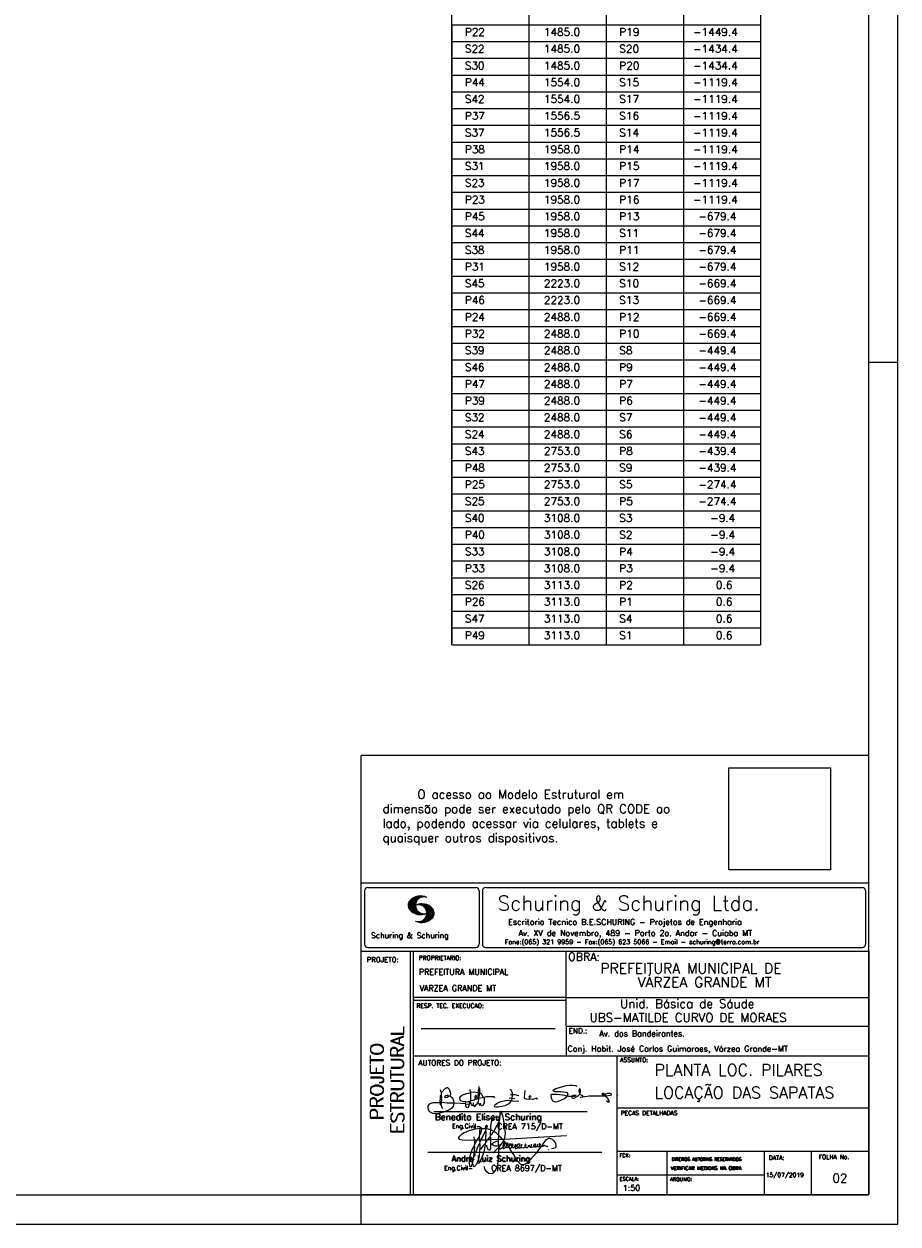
# Model space of a CAD drawing. Extents: x 0 to 119, y 0 to 84.
# Tile 7 of 9: x 89 to 119, y 0 to 41. Entities that reach past the tile are written whole.
import ezdxf

# ---------------------------------------------------------------- set-up
doc = ezdxf.new("R2010")
doc.units = 0
doc.header["$MEASUREMENT"] = 0
doc.layers.get('0').update_dxf_attribs({"linetype": 'CONTINUOUS'})
for name, color, linetype in [('1', 1, 'CONTINUOUS'), ('2', 2, 'CONTINUOUS'), ('6', 6, 'CONTINUOUS'), ('8', 8, 'CONTINUOUS')]:
    doc.layers.add(name, color=color, linetype=linetype)
doc.styles.get("Standard").update_dxf_attribs({"font": 'ROMANS.SHX'})
picture_1 = doc.add_image_def('image1.png', size_in_pixel=(300, 300))

# ---------------------------------------------------------------- blocks, each defined once
blk = doc.blocks.new('assinaturabenedito')
at = {"color": 162}
for points in [[(79.55, 161.85), (79.72, 164.8), (79.88, 165.87), (80.21, 166.28)], [(80.21, 160.29), (79.88, 160.45), (79.72, 161.68), (80.29, 161.77), (80.46, 162.01), (80.54, 163.49), (80.37, 163.74), (80.54, 164.8), (80.46, 166.12), (80.29, 166.36), (80.37, 167.51), (82.43, 169.81), (83.41, 170.39), (83.9, 170.39), (84.81, 169.48), (85.38, 167.84), (85.46, 166.36), (85.13, 165.71), (86.12, 164.97), (86.94, 163.98), (87.35, 162.83), (87.43, 161.68), (87.19, 161.52), (83.66, 161.52), (80.46, 161.77)], [(80.46, 167.68), (80.21, 167.84), (79.88, 169.07)], [(84.48, 165.54), (84.15, 165.87), (83.57, 165.87), (82.84, 165.71), (82.1, 165.05), (82.59, 164.8), (83.57, 164.97), (84.48, 165.54)], [(84.48, 165.54), (85.05, 165.63)], [(94.32, 162.18), (93.09, 162.18), (91.53, 162.83), (91.12, 163.41), (90.96, 164.8), (91.29, 165.38), (92.52, 166.2), (94.82, 167.1), (97.03, 167.43), (97.11, 162.92)], [(96.95, 167.51), (96.79, 169.24)], [(101.46, 167.43), (99.17, 167.76), (97.11, 167.51)], [(99.9, 163.9), (100.48, 164.8), (100.4, 165.63), (99.9, 165.79), (99.49, 165.22), (99.58, 164.23), (99.82, 164.15)], [(101.3, 164.07), (101.55, 167.1)], [(101.55, 163.82), (102.04, 164.31), (102.28, 166.78), (102.28, 167.1), (101.55, 167.19), (101.46, 167.51), (101.96, 170.06), (102.28, 169.81), (102.28, 167.27)], [(101.96, 170.06), (102.04, 170.96)], [(104.34, 164.97), (103.51, 166.36), (102.69, 166.94), (102.37, 166.94)], [(121.16, 166.36), (119.76, 166.04)], [(120.99, 164.31), (121.24, 166.12), (121.16, 167.19), (120.66, 168.66), (120.09, 169.57)], [(121.24, 166.2), (121.48, 166.36), (122.55, 166.36), (124.6, 165.87)], [(135.35, 163.57), (135.27, 164.23), (135.11, 164.31), (132.64, 163.57), (129.12, 163.74), (128.62, 163.9), (128.3, 164.15), (128.05, 164.89), (128.46, 168.66)], [(130.84, 164.8), (130.76, 165.22), (131.25, 165.79), (131.58, 165.71), (131.66, 165.3), (131.41, 164.97), (130.84, 164.8)], [(152.26, 165.38), (152.17, 165.54), (151.11, 165.79), (146.68, 166.53), (143.56, 166.36), (143.23, 166.2), (143.15, 165.79), (143.31, 164.56), (144.13, 162.83), (145.61, 162.26), (147.25, 162.51), (149.38, 163.33), (151.02, 164.23), (152.26, 165.38)], [(155.13, 165.22), (153.4, 165.22), (152.58, 165.54), (153.16, 166.78), (152.67, 167.35), (151.85, 167.68), (149.14, 168.01), (145.61, 168.01), (144.71, 168.34), (144.46, 168.91), (146.1, 169.9), (152.17, 171.62), (153.65, 171.87), (155.7, 171.87), (157.43, 171.62), (158.08, 171.29)], [(152.26, 165.38), (152.5, 165.54)], [(155.21, 165.05), (155.13, 165.3), (155.37, 165.71), (156.03, 166.04), (157.26, 166.2), (157.43, 165.87), (157.18, 165.54), (156.6, 165.3), (155.21, 165.05)], [(155.21, 165.05), (155.29, 164.48), (156.19, 164.23), (158.82, 165.63), (159.89, 166.69), (161.36, 165.79), (161.61, 165.3), (161.61, 165.13), (161.12, 164.89), (160.3, 164.64), (159.97, 164.72)], [(159.89, 166.69), (159.89, 167.1), (160.22, 167.51), (160.22, 168.91), (160.05, 169.48), (159.56, 169.65), (159.23, 168.99), (159.23, 168.42), (159.56, 167.27), (159.8, 167.19)], [(161.61, 165.13), (165.22, 165.63), (174, 165.63), (174.41, 165.71), (174.49, 166.28)], [(176.63, 162.1), (176.63, 162.75), (175.81, 164.15), (174.99, 164.97), (174.82, 165.63), (177.36, 166.04), (178.02, 166.28), (178.02, 166.53), (177.78, 166.86), (177.36, 166.94), (175.56, 166.94), (174.66, 166.61), (174.49, 166.36), (173.02, 166.2), (172.61, 166.69), (172.93, 167.19), (173.34, 167.19), (173.75, 166.86), (173.84, 166.45)], [(173.59, 165.63), (173.59, 166.12)], [(174.82, 165.63), (174.58, 165.71)], [(181.55, 165.95), (181.47, 166.12)], [(87.43, 161.36), (87.1, 159.8), (86.04, 158.4), (84.97, 157.66), (81.44, 156.27), (78.16, 155.28), (76.68, 155.28), (75.37, 155.53), (73.73, 156.51), (73.15, 157.25), (72.66, 158.56), (72.74, 159.96), (73.65, 161.11), (74.38, 161.52), (75.53, 161.77), (79.64, 161.77)], [(80.21, 160.29), (80.46, 161.6)], [(80.21, 160.29), (80.37, 159.22), (80.87, 158.32)], [(94.08, 161.03), (91.53, 161.36), (87.43, 161.52)], [(94.08, 161.03), (94.32, 162.18), (95.88, 162.34), (96.21, 162.59), (96.95, 162.67)], [(94.08, 161.03), (94.08, 160.86)], [(96.29, 160.7), (94.24, 160.86), (94.08, 160.21), (94.57, 159.14), (95.39, 158.89), (95.8, 159.22), (96.29, 160.29), (96.29, 160.7)], [(96.87, 161.77), (96.54, 161.77), (95.88, 162.26)], [(96.29, 160.7), (96.87, 161.52)], [(98.59, 160.54), (98.1, 159.96), (97.61, 160.37), (97.36, 161.44), (96.87, 161.6), (97.03, 162.75), (99.08, 163.33), (99.9, 163.9), (100.48, 163.74), (101.3, 164.07), (101.55, 163.9), (101.38, 162.01)], [(98.59, 160.54), (99.17, 159.71), (99.58, 159.63), (100.56, 160.62), (101.38, 161.93), (102.12, 160.29), (102.69, 160.78), (103.6, 160.12), (104.42, 160.54), (104.99, 161.85), (104.99, 163.9), (104.66, 164.97), (106.3, 165.3), (110.57, 165.22), (110.74, 164.97), (110.49, 164.56)], [(98.59, 160.54), (98.76, 161.6)], [(102.04, 164.31), (104.58, 164.97)], [(102.78, 160.78), (102.86, 161.52)], [(110.74, 160.29), (110.57, 159.96), (110.74, 159.63), (111.88, 159.39), (112.87, 159.39), (116.89, 160.21), (118.53, 160.86), (119.68, 161.6), (120.5, 162.83)], [(110.74, 160.29), (112.29, 161.44), (113.94, 162.18), (117.22, 163.08), (118.86, 163.16), (122.22, 162.59), (124.85, 162.83)], [(120.83, 164.15), (119.19, 164.39)], [(120.83, 164.15), (120.58, 163)], [(120.83, 164.15), (121.07, 164.31), (122.47, 164.23)], [(130.84, 164.8), (130.76, 164.48), (130.92, 164.23)], [(176.63, 162.1), (176.13, 162.1), (175.07, 162.75)], [(176.63, 162.1), (176.63, 162.1)]]:
    blk.add_lwpolyline(points, dxfattribs=at)
blk = doc.blocks.new('assinaturanadre')
at = {"color": 162}
for points in [[(-221.69, -2.31), (-221.03, 0.57), (-220.87, 2.86), (-221.52, 9.6), (-222.84, 15.92), (-223.98, 19.86), (-224.56, 20.6), (-224.89, 20.68), (-225.22, 20.19), (-225.22, 19.53)], [(-225.87, 15.1), (-225.95, 13.46), (-226.28, 11.98), (-226.61, 11.73), (-227.59, 9.51), (-230.47, 4.42), (-229.32, 3.44), (-229.07, 3.44), (-227.43, 1.88), (-226.69, 1.63), (-226.61, 0.81), (-226.86, -2.47), (-226.77, -7.81), (-226.53, -8.71), (-226.86, -9.37), (-226.61, -10.68), (-226.69, -17.25), (-227.1, -21.27), (-227.76, -23.82), (-228.83, -27.19), (-229.56, -28.58), (-230.71, -29.9), (-231.53, -30.47), (-232.52, -30.72), (-234.41, -30.31), (-235.88, -29.24), (-237.44, -27.27), (-238.1, -25.79)], [(-225.3, 18.87), (-225.71, 15.34), (-225.87, 15.1), (-226.28, 15.26), (-226.36, 15.59), (-227.18, 16), (-229.07, 16), (-230.71, 15.18), (-231.94, 13.7), (-232.6, 11.73), (-233.01, 8.69), (-233.17, 5.9), (-233.01, 5.41), (-233.26, 2.62), (-233.26, 1.06), (-233.09, 0.65), (-233.34, -0.09), (-233.17, -0.67), (-233.17, -2.55), (-233.67, -2.8), (-235.23, -2.8), (-235.14, -2.23), (-233.42, -0.17)], [(-226.28, 11.98), (-226.12, 11.9), (-226.12, 10.83), (-226.69, 1.71)], [(-225.3, 18.87), (-225.46, 18.87), (-225.54, 18.46)], [(-225.3, 18.87), (-225.22, 19.04)], [(-240.48, 6.64), (-245.98, 6.07), (-251.39, 4.42), (-254.59, 2.95), (-256.81, 1.55), (-258.37, 0.4), (-259.02, -0.26), (-259.43, -1.08), (-259.35, -1.49), (-258.86, -2.06), (-256.4, -2.8), (-246.55, -3.05), (-246.22, -2.8), (-246.39, -0.34)], [(-242.2, 0.15), (-243.19, -1.16), (-244.01, -2.97), (-246.22, -2.97)], [(-237.2, 6.72), (-236.95, 6.23), (-237.2, 4.67), (-237.61, 4.26), (-241.05, -2.97), (-241.95, -3.05), (-242.12, 0.81), (-241.95, 1.47), (-241.46, 1.88), (-240.4, 4.59), (-240.23, 6.56), (-237.36, 6.56), (-237.2, 6.72)], [(-241.87, 6.48), (-242.12, 4.51), (-242.04, 1.47)], [(-240.48, 6.64), (-240.48, 6.97), (-241.05, 7.38), (-241.63, 7.22), (-241.79, 6.64)], [(-237.28, 4.51), (-237.03, 4.1), (-237.11, -2.72), (-237.36, -2.88), (-240.89, -2.88)], [(-240.48, 6.64), (-240.31, 6.64)], [(-237.2, 6.72), (-237.03, 8.78), (-236.78, 9.27), (-236.46, 9.43), (-236.13, 9.27), (-235.96, 8.53), (-236.29, 7.05), (-236.62, 6.39), (-236.87, 6.31)], [(-236.54, 6.48), (-234.98, 6.31), (-233.26, 5.82)], [(-233.01, 5.41), (-232.68, 5.49), (-230.63, 4.34), (-232.35, 1.55), (-233.01, 0.89)], [(-230.47, 4.42), (-230.47, 4.42)], [(-226.61, 0.81), (-226.36, 0.81), (-225.22, -0.17), (-224.97, -0.67), (-223.74, -1.9), (-223.66, -2.39), (-226.77, -2.55)], [(-221.69, -2.31), (-170.73, 0.81)], [(-246.14, -3.05), (-246.22, -5.76), (-246.06, -6), (-246.39, -7.4), (-246.3, -8.47), (-246.88, -14.54), (-247.62, -19.96), (-248.44, -23.33), (-249.18, -24.72), (-249.5, -24.89), (-250.08, -24.31), (-250.41, -21.93), (-250.41, -19.88), (-250, -16.76), (-248.44, -11.5), (-246.88, -7.97), (-246.47, -7.65)], [(-241.87, -4.11), (-242.12, -5.76), (-241.95, -6), (-241.95, -7.73), (-242.2, -13.15), (-242.78, -17.42), (-243.43, -19.96), (-244.74, -22.83), (-246.14, -24.72), (-246.47, -24.89), (-246.8, -24.72), (-247.21, -23.66)], [(-244.33, -3.05), (-245.32, -5.02), (-245.98, -5.84)], [(-242.12, -5.67), (-242.45, -6), (-243.51, -8.3), (-245.65, -13.97)], [(-242.04, -2.88), (-243.92, -2.97)], [(-237.11, -2.97), (-237.28, -3.87), (-237.28, -4.53), (-237.11, -4.69), (-237.61, -5.76), (-237.44, -6.25), (-238.02, -9.78), (-238.59, -12.57), (-239.66, -15.94), (-241.79, -20.78), (-242.61, -21.85), (-243.27, -22.1)], [(-241.13, -2.97), (-241.54, -3.95), (-241.87, -4.11), (-241.95, -3.13)], [(-237.61, -5.76), (-239, -7.15), (-241.38, -10.6)], [(-235.31, -2.64), (-235.8, -2.97), (-237.11, -2.88)], [(-235.88, -2.97), (-236.13, -3.62), (-237.03, -4.61)], [(-233.09, -2.8), (-233.01, -9.29), (-233.17, -9.94), (-233.91, -11.18), (-234.32, -11.26), (-234.9, -11.01), (-235.39, -10.27), (-236.13, -8.06), (-236.21, -7.15)], [(-226.86, -2.55), (-233.17, -2.72)], [(-226.77, -7.56), (-227.84, -7.89), (-229.65, -7.89), (-230.71, -7.48), (-231.7, -6.66), (-231.78, -6), (-230.96, -5.1), (-228.25, -3.79), (-227.68, -3.79)], [(-226.86, -9.29), (-231.21, -13.8)], [(-222.43, -3.29), (-222.43, -3.7), (-224.97, -6.82), (-226.61, -7.4)], [(-226.04, -8.47), (-226.45, -8.63)], [(-225.05, -6.91), (-226.04, -8.55), (-225.87, -8.79), (-225.95, -9.7), (-225.54, -10.03), (-224.97, -10.03), (-223.16, -8.96)], [(-221.69, -2.31), (-223.57, -2.39)], [(-221.36, -4.85), (-222.18, -5.35), (-222.34, -6.09), (-222.75, -6.66), (-223.08, -7.97), (-223.08, -8.88), (-222.67, -9.78), (-222.34, -9.86), (-222.01, -9.78), (-220.54, -8.47)], [(-221.19, -5.1), (-221.28, -6.09), (-221.6, -6.74), (-222.43, -8.06), (-222.92, -8.38)], [(-221.85, -2.39), (-222.43, -3.29), (-222.84, -2.88), (-222.84, -2.55)], [(-222.43, -3.7), (-221.44, -4.36), (-221.36, -4.94), (-220.78, -5.18), (-220.29, -5.92), (-219.96, -6), (-219.47, -5.35), (-219.14, -5.26), (-218.98, -5.51), (-219.39, -6.5), (-219.96, -6.99), (-220.21, -7.56), (-220.46, -8.47), (-220.05, -9.04), (-219.55, -9.12), (-218.4, -8.55), (-217.91, -9.37), (-217.34, -9.7), (-216.02, -9.12), (-215.7, -8.71), (-215.04, -9.04), (-214.3, -9.04), (-212.99, -7.81), (-212.91, -7.07), (-212.66, -6.58), (-212.41, -6.58), (-212.17, -6.91), (-212.33, -7.81), (-212.58, -8.14), (-212.99, -7.97)], [(-219.96, -6), (-219.8, -6.74)], [(-219.8, -6.82), (-219.88, -7.07)], [(-219.8, -6.91), (-218.57, -7.89), (-218.32, -7.73), (-217.58, -6.17), (-217.26, -5.84), (-216.93, -6), (-216.85, -6.82), (-217.58, -7.81), (-218.4, -8.22), (-218.49, -7.97)], [(-218.4, -8.22), (-218.4, -8.47)], [(-190.51, -6.82), (-189.52, -7.32), (-189.77, -7.81), (-190.42, -8.06), (-191.57, -7.97), (-195.76, -13.72), (-200.19, -18.89), (-203.31, -21.93), (-205.03, -23), (-206.1, -23.33), (-207.49, -23.25), (-208.48, -22.67), (-210.94, -20.21), (-212.58, -17.66), (-213.81, -15.2), (-216.85, -10.6), (-217.17, -9.78)], [(-215.53, -8.3), (-215.86, -7.73), (-215.86, -6.82), (-215.45, -6), (-215.2, -6), (-214.96, -6.33), (-214.88, -7.23), (-215.53, -8.3)], [(-215.53, -8.3), (-215.53, -8.63)], [(-212.66, -8.14), (-212.99, -9.37), (-212.91, -9.78), (-212.25, -10.03), (-211.18, -9.53), (-210.94, -9.29), (-211.27, -8.63), (-211.27, -8.06), (-210.86, -7.23), (-210.03, -6.09), (-209.3, -6), (-209.05, -7.15), (-209.54, -8.14), (-210.36, -9.12), (-210.2, -9.37), (-208.72, -9.21), (-207.9, -8.63), (-207.41, -6.82), (-207.49, -6.41)], [(-212.66, -6.58), (-212.91, -6.33)], [(-210.36, -9.12), (-210.86, -9.21)], [(-204.54, -8.14), (-204.54, -8.55), (-205.28, -9.12), (-206.26, -9.45), (-207.49, -9.29), (-207.9, -8.79)], [(-204.54, -8.14), (-204.04, -7.81), (-203.96, -6.99), (-204.37, -6.41), (-204.78, -6.41), (-204.87, -7.73), (-204.54, -8.14)], [(-202.24, -7.15), (-202.08, -8.06), (-202.98, -9.29), (-203.47, -9.29), (-204.45, -8.63)], [(-201.42, -7.07), (-201.5, -7.48), (-201.25, -8.22), (-200.6, -8.71), (-200.02, -8.71)], [(-201.09, -6.5), (-201.09, -6.5)], [(-196.33, -7.48), (-197.23, -8.3), (-198.14, -8.71), (-199.2, -9.04), (-199.78, -8.96), (-199.94, -8.63), (-199.53, -7.07), (-199.53, -6.25)], [(-196.33, -7.48), (-196.09, -6.82), (-196.17, -6.41), (-196.99, -6.17), (-197.56, -6.82), (-197.73, -7.32), (-197.73, -7.81), (-197.48, -8.22)], [(-194.77, -7.89), (-195.84, -8.71), (-196.5, -8.79), (-197.15, -8.38)], [(-194.77, -7.23), (-194.28, -6.74), (-194.28, -6.41), (-194.77, -6.74), (-194.77, -7.23)], [(-194.77, -7.23), (-194.77, -7.97), (-194.61, -8.06), (-193.13, -8.14), (-192.15, -7.81), (-191.74, -7.97)], [(-192.06, -7.73), (-191.74, -7.07), (-191.98, -6.5), (-192.64, -6), (-193.13, -6), (-193.3, -7.07), (-192.64, -7.81)], [(-190.51, -6.82), (-191.33, -7.89)], [(-190.51, -6.82), (-190.18, -6.17), (-187.06, -2.39), (-185.58, -1.41), (-184.35, -1.24), (-182.46, -2.23), (-181.32, -3.21), (-179.92, -5.59), (-179.43, -7.65), (-179.59, -8.79), (-180.25, -9.62), (-183.04, -10.03)], [(-189.44, -7.23), (-189.11, -6.99), (-188.78, -7.32)], [(-189.44, -7.23), (-189.19, -7.56), (-188.7, -7.4), (-187.39, -7.81), (-186.73, -7.81), (-186.48, -8.14), (-186.07, -8.22)], [(-246.8, -18.57), (-246.88, -19.06)], [(-246.39, -16.43), (-246.39, -16.84)], [(-246.06, -15.36), (-246.22, -16.1)], [(-245.81, -14.54), (-245.89, -15.03)], [(-185.42, -10.77), (-185.17, -10.77)], [(-247.29, -22.34), (-247.29, -22.92)], [(-238.43, -24.64), (-238.43, -24.81)], [(-238.26, -25.22), (-238.18, -25.46)]]:
    blk.add_lwpolyline(points, dxfattribs=at)

msp = doc.modelspace()

# ---------------------------------------------------------------- linework, layer by layer
at = {"layer": '1', "linetype": 'Continuous'}
for p, q in [((118.9, 0), (118.9, 84.1)), ((103.521, 41.33), (103.521, 41.907)), ((106.182, 41.907), (106.182, 41.33)), ((108.843, 41.907), (108.843, 41.33)), ((111.505, 41.907), (111.505, 41.33)), ((114.166, 41.907), (114.166, 41.33)), ((103.521, 41.33), (114.166, 41.33)), ((103.521, 40.752), (103.521, 41.33)), ((103.521, 41.33), (103.521, 40.802)), ((106.182, 41.33), (106.182, 40.752)), ((108.843, 41.33), (108.843, 40.752)), ((111.505, 41.33), (111.505, 40.752)), ((114.166, 41.33), (114.166, 40.752)), ((103.521, 40.752), (114.166, 40.752)), ((103.521, 40.175), (103.521, 40.752)), ((103.521, 40.752), (103.521, 40.224)), ((106.182, 40.752), (106.182, 40.175)), ((108.843, 40.752), (108.843, 40.175)), ((111.505, 40.752), (111.505, 40.175)), ((114.166, 40.752), (114.166, 40.175)), ((103.521, 40.175), (114.166, 40.175)), ((103.521, 39.597), (103.521, 40.175)), ((103.521, 40.175), (103.521, 39.647)), ((106.182, 40.175), (106.182, 39.597)), ((108.843, 40.175), (108.843, 39.597)), ((111.505, 40.175), (111.505, 39.597)), ((114.166, 40.175), (114.166, 39.597)), ((103.521, 39.597), (114.166, 39.597)), ((103.521, 39.02), (103.521, 39.597)), ((103.521, 39.597), (103.521, 39.069)), ((106.182, 39.597), (106.182, 39.02)), ((108.843, 39.597), (108.843, 39.02)), ((111.505, 39.597), (111.505, 39.02)), ((114.166, 39.597), (114.166, 39.02)), ((103.521, 39.02), (114.166, 39.02)), ((103.521, 38.442), (103.521, 39.02)), ((103.521, 39.02), (103.521, 38.492)), ((106.182, 39.02), (106.182, 38.442)), ((108.843, 39.02), (108.843, 38.442)), ((111.505, 39.02), (111.505, 38.442)), ((114.166, 39.02), (114.166, 38.442)), ((103.521, 38.442), (114.166, 38.442)), ((103.521, 37.865), (103.521, 38.442)), ((103.521, 38.442), (103.521, 37.914)), ((106.182, 38.442), (106.182, 37.865)), ((108.843, 38.442), (108.843, 37.865)), ((111.505, 38.442), (111.505, 37.865)), ((114.166, 38.442), (114.166, 37.865)), ((103.521, 37.865), (114.166, 37.865)), ((103.521, 37.287), (103.521, 37.865)), ((103.521, 37.865), (103.521, 37.337)), ((106.182, 37.865), (106.182, 37.287)), ((108.843, 37.865), (108.843, 37.287)), ((111.505, 37.865), (111.505, 37.287)), ((114.166, 37.865), (114.166, 37.287)), ((103.521, 37.287), (114.166, 37.287)), ((103.521, 36.71), (103.521, 37.287)), ((103.521, 37.287), (103.521, 36.759)), ((106.182, 37.287), (106.182, 36.71)), ((108.843, 37.287), (108.843, 36.71)), ((111.505, 37.287), (111.505, 36.71)), ((114.166, 37.287), (114.166, 36.71)), ((103.521, 36.71), (114.166, 36.71)), ((103.521, 36.132), (103.521, 36.71)), ((103.521, 36.71), (103.521, 36.182)), ((106.182, 36.71), (106.182, 36.132)), ((108.843, 36.71), (108.843, 36.132)), ((111.505, 36.71), (111.505, 36.132)), ((114.166, 36.71), (114.166, 36.132)), ((103.521, 36.132), (114.166, 36.132)), ((103.521, 35.555), (103.521, 36.132)), ((103.521, 36.132), (103.521, 35.604)), ((106.182, 36.132), (106.182, 35.555)), ((108.843, 36.132), (108.843, 35.555)), ((111.505, 36.132), (111.505, 35.555)), ((114.166, 36.132), (114.166, 35.555)), ((103.521, 35.555), (114.166, 35.555)), ((103.521, 34.977), (103.521, 35.555)), ((103.521, 35.555), (103.521, 35.027)), ((106.182, 35.555), (106.182, 34.977)), ((108.843, 35.555), (108.843, 34.977)), ((111.505, 35.555), (111.505, 34.977)), ((114.166, 35.555), (114.166, 34.977)), ((103.521, 34.977), (114.166, 34.977)), ((103.521, 34.4), (103.521, 34.977)), ((103.521, 34.977), (103.521, 34.449)), ((106.182, 34.977), (106.182, 34.4)), ((108.843, 34.977), (108.843, 34.4)), ((111.505, 34.977), (111.505, 34.4)), ((114.166, 34.977), (114.166, 34.4)), ((103.521, 34.4), (114.166, 34.4)), ((103.521, 33.822), (103.521, 34.4)), ((103.521, 34.4), (103.521, 33.872)), ((106.182, 34.4), (106.182, 33.822)), ((108.843, 34.4), (108.843, 33.822)), ((111.505, 34.4), (111.505, 33.822)), ((114.166, 34.4), (114.166, 33.822)), ((103.521, 33.822), (114.166, 33.822)), ((103.521, 33.245), (103.521, 33.822)), ((103.521, 33.822), (103.521, 33.294)), ((106.182, 33.822), (106.182, 33.245)), ((108.843, 33.822), (108.843, 33.245)), ((111.505, 33.822), (111.505, 33.245)), ((114.166, 33.822), (114.166, 33.245)), ((103.521, 33.245), (114.166, 33.245)), ((103.521, 32.667), (103.521, 33.245)), ((103.521, 33.245), (103.521, 32.717)), ((106.182, 33.245), (106.182, 32.667)), ((108.843, 33.245), (108.843, 32.667)), ((111.505, 33.245), (111.505, 32.667)), ((114.166, 33.245), (114.166, 32.667)), ((103.521, 32.667), (114.166, 32.667)), ((103.521, 32.09), (103.521, 32.667)), ((103.521, 32.667), (103.521, 32.139)), ((106.182, 32.667), (106.182, 32.09)), ((108.843, 32.667), (108.843, 32.09)), ((111.505, 32.667), (111.505, 32.09)), ((114.166, 32.667), (114.166, 32.09)), ((103.521, 32.09), (114.166, 32.09)), ((103.521, 31.512), (103.521, 32.09)), ((103.521, 32.09), (103.521, 31.562)), ((106.182, 32.09), (106.182, 31.512)), ((108.843, 32.09), (108.843, 31.512)), ((111.505, 32.09), (111.505, 31.512)), ((114.166, 32.09), (114.166, 31.512)), ((103.521, 31.512), (114.166, 31.512)), ((103.521, 30.935), (103.521, 31.512)), ((103.521, 31.512), (103.521, 30.984)), ((106.182, 31.512), (106.182, 30.935)), ((108.843, 31.512), (108.843, 30.935)), ((111.505, 31.512), (111.505, 30.935)), ((114.166, 31.512), (114.166, 30.935)), ((103.521, 30.935), (114.166, 30.935)), ((103.521, 30.357), (103.521, 30.935)), ((103.521, 30.935), (103.521, 30.407)), ((106.182, 30.935), (106.182, 30.357)), ((108.843, 30.935), (108.843, 30.357)), ((111.505, 30.935), (111.505, 30.357)), ((114.166, 30.935), (114.166, 30.357)), ((103.521, 30.357), (114.166, 30.357)), ((103.521, 29.78), (103.521, 30.357)), ((103.521, 30.357), (103.521, 29.829)), ((106.182, 30.357), (106.182, 29.78)), ((108.843, 30.357), (108.843, 29.78)), ((111.505, 30.357), (111.505, 29.78)), ((114.166, 30.357), (114.166, 29.78)), ((103.521, 29.78), (114.166, 29.78)), ((103.521, 29.202), (103.521, 29.78)), ((103.521, 29.78), (103.521, 29.252)), ((106.182, 29.78), (106.182, 29.202)), ((108.843, 29.78), (108.843, 29.202)), ((111.505, 29.78), (111.505, 29.202)), ((114.166, 29.78), (114.166, 29.202)), ((117.9, 29.7), (118.9, 29.7)), ((103.521, 29.202), (114.166, 29.202)), ((103.521, 28.625), (103.521, 29.202)), ((103.521, 29.202), (103.521, 28.674)), ((106.182, 29.202), (106.182, 28.625)), ((108.843, 29.202), (108.843, 28.625)), ((111.505, 29.202), (111.505, 28.625)), ((114.166, 29.202), (114.166, 28.625)), ((103.521, 28.625), (114.166, 28.625)), ((103.521, 28.047), (103.521, 28.625)), ((103.521, 28.625), (103.521, 28.097)), ((106.182, 28.625), (106.182, 28.047)), ((108.843, 28.625), (108.843, 28.047)), ((111.505, 28.625), (111.505, 28.047)), ((114.166, 28.625), (114.166, 28.047)), ((103.521, 28.047), (114.166, 28.047)), ((103.521, 27.47), (103.521, 28.047)), ((103.521, 28.047), (103.521, 27.519)), ((106.182, 28.047), (106.182, 27.47)), ((108.843, 28.047), (108.843, 27.47)), ((111.505, 28.047), (111.505, 27.47)), ((114.166, 28.047), (114.166, 27.47)), ((103.521, 27.47), (114.166, 27.47)), ((103.521, 26.892), (103.521, 27.47)), ((103.521, 27.47), (103.521, 26.942)), ((106.182, 27.47), (106.182, 26.892)), ((108.843, 27.47), (108.843, 26.892)), ((111.505, 27.47), (111.505, 26.892)), ((114.166, 27.47), (114.166, 26.892)), ((103.521, 26.892), (114.166, 26.892)), ((103.521, 26.315), (103.521, 26.892)), ((103.521, 26.892), (103.521, 26.364)), ((106.182, 26.892), (106.182, 26.315)), ((108.843, 26.892), (108.843, 26.315)), ((111.505, 26.892), (111.505, 26.315)), ((114.166, 26.892), (114.166, 26.315)), ((103.521, 26.315), (114.166, 26.315)), ((103.521, 25.737), (103.521, 26.315)), ((103.521, 26.315), (103.521, 25.787)), ((106.182, 26.315), (106.182, 25.737)), ((108.843, 26.315), (108.843, 25.737)), ((111.505, 26.315), (111.505, 25.737)), ((114.166, 26.315), (114.166, 25.737)), ((103.521, 25.737), (114.166, 25.737)), ((103.521, 25.16), (103.521, 25.737)), ((103.521, 25.737), (103.521, 25.209)), ((106.182, 25.737), (106.182, 25.16)), ((108.843, 25.737), (108.843, 25.16)), ((111.505, 25.737), (111.505, 25.16)), ((114.166, 25.737), (114.166, 25.16)), ((103.521, 25.16), (114.166, 25.16)), ((103.521, 24.582), (103.521, 25.16)), ((103.521, 25.16), (103.521, 24.632)), ((106.182, 25.16), (106.182, 24.582)), ((108.843, 25.16), (108.843, 24.582)), ((111.505, 25.16), (111.505, 24.582)), ((114.166, 25.16), (114.166, 24.582)), ((103.521, 24.582), (114.166, 24.582)), ((103.521, 24.005), (103.521, 24.582)), ((103.521, 24.582), (103.521, 24.054)), ((106.182, 24.582), (106.182, 24.005)), ((108.843, 24.582), (108.843, 24.005)), ((111.505, 24.582), (111.505, 24.005)), ((114.166, 24.582), (114.166, 24.005)), ((103.521, 24.005), (114.166, 24.005)), ((103.521, 23.427), (103.521, 24.005)), ((103.521, 24.005), (103.521, 23.477)), ((106.182, 24.005), (106.182, 23.427)), ((108.843, 24.005), (108.843, 23.427)), ((111.505, 24.005), (111.505, 23.427)), ((114.166, 24.005), (114.166, 23.427)), ((103.521, 23.427), (114.166, 23.427)), ((103.521, 22.85), (103.521, 23.427)), ((103.521, 23.427), (103.521, 22.899)), ((106.182, 23.427), (106.182, 22.85)), ((108.843, 23.427), (108.843, 22.85)), ((111.505, 23.427), (111.505, 22.85)), ((114.166, 23.427), (114.166, 22.85)), ((103.521, 22.85), (114.166, 22.85)), ((103.521, 22.272), (103.521, 22.85)), ((103.521, 22.85), (103.521, 22.322)), ((106.182, 22.85), (106.182, 22.272)), ((108.843, 22.85), (108.843, 22.272)), ((111.505, 22.85), (111.505, 22.272)), ((114.166, 22.85), (114.166, 22.272)), ((103.521, 22.272), (114.166, 22.272)), ((103.521, 21.695), (103.521, 22.272)), ((103.521, 22.272), (103.521, 21.744)), ((106.182, 22.272), (106.182, 21.695)), ((108.843, 22.272), (108.843, 21.695)), ((111.505, 22.272), (111.505, 21.695)), ((114.166, 22.272), (114.166, 21.695)), ((103.521, 21.695), (114.166, 21.695)), ((103.521, 21.117), (103.521, 21.695)), ((103.521, 21.695), (103.521, 21.167)), ((106.182, 21.695), (106.182, 21.117)), ((108.843, 21.695), (108.843, 21.117)), ((111.505, 21.695), (111.505, 21.117)), ((114.166, 21.695), (114.166, 21.117)), ((103.521, 21.117), (114.166, 21.117)), ((103.521, 20.54), (103.521, 21.117)), ((103.521, 21.117), (103.521, 20.589)), ((106.182, 21.117), (106.182, 20.54)), ((108.843, 21.117), (108.843, 20.54)), ((111.505, 21.117), (111.505, 20.54)), ((114.166, 21.117), (114.166, 20.54)), ((103.521, 20.54), (114.166, 20.54)), ((103.521, 19.962), (103.521, 20.54)), ((103.521, 20.54), (103.521, 20.012)), ((106.182, 20.54), (106.182, 19.962)), ((108.843, 20.54), (108.843, 19.962)), ((111.505, 20.54), (111.505, 19.962)), ((114.166, 20.54), (114.166, 19.962)), ((103.521, 19.962), (114.166, 19.962)), ((100.4, 0), (100.4, 1)), ((0, 0), (118.9, 0))]:
    msp.add_line(p, q, dxfattribs=at)
at = {"layer": '2', "linetype": 'Continuous'}
for p, q in [((100.4, 1), (100.4, 16.143)), ((117.9, 16.143), (100.4, 16.143)), ((100.4, 11.755), (117.9, 11.755)), ((100.632, 11.594), (104.349, 11.594)), ((104.695, 11.594), (117.668, 11.594)), ((100.516, 11.477), (100.516, 9.648)), ((102.022, 10.958), (102.364, 11.3)), ((102.022, 10.972), (102.346, 11.296)), ((102.022, 10.986), (102.328, 11.292)), ((102.022, 11), (102.308, 11.286)), ((102.024, 10.946), (102.381, 11.303)), ((102.024, 11.017), (102.288, 11.281)), ((102.027, 10.934), (102.396, 11.304)), ((102.027, 11.033), (102.265, 11.272)), ((102.029, 10.922), (102.412, 11.306)), ((102.032, 10.911), (102.427, 11.306)), ((102.032, 11.053), (102.239, 11.26)), ((102.036, 10.901), (102.442, 11.307)), ((102.039, 11.074), (102.211, 11.245)), ((102.04, 10.891), (102.456, 11.307)), ((102.044, 10.88), (102.469, 11.306)), ((102.053, 11.102), (102.174, 11.223)), ((102.409, 11.231), (102.483, 11.306)), ((102.438, 11.247), (102.496, 11.304)), ((102.463, 11.257), (102.508, 11.303)), ((102.482, 11.262), (102.521, 11.301)), ((102.502, 11.269), (102.533, 11.299)), ((102.518, 11.27), (102.545, 11.297)), ((102.534, 11.272), (102.557, 11.295)), ((102.55, 11.274), (102.569, 11.292)), ((104.465, 11.477), (104.465, 9.648)), ((104.579, 11.477), (104.579, 9.648)), ((117.784, 11.477), (117.784, 9.648)), ((102.049, 10.871), (102.321, 11.143)), ((102.054, 10.862), (102.302, 11.111)), ((102.059, 10.853), (102.292, 11.086)), ((102.064, 10.844), (102.284, 11.064)), ((102.071, 10.837), (102.28, 11.046)), ((102.077, 10.829), (102.276, 11.028)), ((102.084, 10.822), (102.274, 11.012)), ((102.091, 10.814), (102.273, 10.997)), ((102.097, 10.807), (102.27, 10.981)), ((102.105, 10.8), (102.273, 10.969)), ((102.112, 10.793), (102.274, 10.955)), ((102.119, 10.786), (102.275, 10.942)), ((102.127, 10.78), (102.278, 10.931)), ((102.134, 10.773), (102.28, 10.919)), ((102.142, 10.767), (102.283, 10.907)), ((102.15, 10.761), (102.286, 10.896)), ((102.158, 10.755), (102.29, 10.886)), ((102.167, 10.749), (102.293, 10.876)), ((102.175, 10.743), (102.297, 10.865)), ((102.183, 10.737), (102.302, 10.856)), ((102.192, 10.732), (102.307, 10.847)), ((102.201, 10.727), (102.312, 10.838)), ((102.21, 10.721), (102.317, 10.829)), ((102.219, 10.717), (102.323, 10.82)), ((102.229, 10.712), (102.329, 10.812)), ((102.238, 10.707), (102.335, 10.804)), ((102.248, 10.703), (102.341, 10.796)), ((102.258, 10.699), (102.348, 10.789)), ((102.268, 10.695), (102.355, 10.781)), ((102.278, 10.69), (102.362, 10.774)), ((102.288, 10.687), (102.369, 10.767)), ((102.299, 10.683), (102.376, 10.761)), ((102.31, 10.68), (102.384, 10.755)), ((102.331, 10.999), (102.346, 11.013)), ((102.349, 11.002), (102.365, 11.018)), ((102.363, 11.002), (102.385, 11.024)), ((102.378, 11.002), (102.402, 11.027)), ((102.392, 11.003), (102.419, 11.03)), ((102.405, 11.001), (102.435, 11.032)), ((102.417, 11), (102.452, 11.034)), ((102.43, 10.998), (102.466, 11.034)), ((102.441, 10.995), (102.481, 11.035)), ((102.452, 10.992), (102.496, 11.035)), ((102.464, 10.99), (102.509, 11.035)), ((102.471, 10.389), (102.896, 10.814)), ((102.475, 10.986), (102.523, 11.035)), ((102.484, 10.982), (102.536, 11.034)), ((102.485, 10.389), (102.901, 10.805)), ((102.494, 10.978), (102.548, 11.032)), ((102.499, 10.389), (102.905, 10.795)), ((102.505, 10.974), (102.562, 11.031)), ((102.514, 10.969), (102.574, 11.029)), ((102.514, 10.389), (102.908, 10.783)), ((102.522, 10.963), (102.585, 11.026)), ((102.529, 10.39), (102.911, 10.772)), ((102.532, 10.959), (102.598, 11.024)), ((102.54, 10.953), (102.609, 11.021)), ((102.544, 10.391), (102.914, 10.761)), ((102.549, 10.948), (102.62, 11.018)), ((102.556, 10.941), (102.631, 11.015)), ((102.565, 10.935), (102.642, 11.012)), ((102.572, 10.928), (102.652, 11.008)), ((102.58, 10.922), (102.663, 11.005)), ((102.586, 10.914), (102.673, 11.001)), ((102.594, 10.908), (102.683, 10.997)), ((102.6, 10.899), (102.693, 10.992)), ((102.607, 10.892), (102.702, 10.988)), ((102.612, 10.883), (102.712, 10.984)), ((102.618, 10.875), (102.722, 10.979)), ((102.622, 10.554), (102.891, 10.823)), ((102.624, 10.867), (102.73, 10.973)), ((102.629, 10.858), (102.74, 10.969)), ((102.634, 10.848), (102.749, 10.963)), ((102.638, 10.839), (102.757, 10.958)), ((102.641, 10.587), (102.887, 10.833)), ((102.643, 10.83), (102.766, 10.952)), ((102.648, 10.818), (102.776, 10.945)), ((102.649, 10.609), (102.882, 10.842)), ((102.652, 10.807), (102.785, 10.939)), ((102.656, 10.795), (102.794, 10.932)), ((102.657, 10.631), (102.875, 10.849)), ((102.66, 10.781), (102.803, 10.924)), ((102.661, 10.649), (102.87, 10.859)), ((102.663, 10.769), (102.812, 10.918)), ((102.665, 10.754), (102.821, 10.909)), ((102.665, 10.668), (102.864, 10.866)), ((102.666, 10.74), (102.829, 10.903)), ((102.666, 10.683), (102.858, 10.874)), ((102.667, 10.698), (102.85, 10.881)), ((102.668, 10.726), (102.837, 10.895)), ((102.668, 10.712), (102.844, 10.888)), ((102.321, 10.677), (102.392, 10.748)), ((102.332, 10.674), (102.4, 10.742)), ((102.344, 10.671), (102.409, 10.737)), ((102.35, 10.41), (102.363, 10.422)), ((102.355, 10.669), (102.418, 10.732)), ((102.361, 10.407), (102.376, 10.421)), ((102.367, 10.667), (102.427, 10.727)), ((102.373, 10.404), (102.39, 10.421)), ((102.38, 10.665), (102.436, 10.722)), ((102.384, 10.401), (102.406, 10.423)), ((102.392, 10.663), (102.446, 10.718)), ((102.396, 10.398), (102.422, 10.425)), ((102.405, 10.662), (102.456, 10.713)), ((102.408, 10.396), (102.44, 10.428)), ((102.418, 10.661), (102.466, 10.709)), ((102.42, 10.394), (102.459, 10.433)), ((102.431, 10.66), (102.477, 10.706)), ((102.432, 10.392), (102.48, 10.44)), ((102.445, 10.66), (102.488, 10.703)), ((102.445, 10.391), (102.504, 10.45)), ((102.458, 10.39), (102.537, 10.469)), ((102.46, 10.66), (102.499, 10.7)), ((102.474, 10.661), (102.511, 10.697)), ((102.491, 10.662), (102.524, 10.695)), ((102.508, 10.664), (102.538, 10.693)), ((102.525, 10.666), (102.551, 10.691)), ((102.542, 10.669), (102.566, 10.693)), ((102.56, 10.673), (102.58, 10.693)), ((102.561, 10.394), (102.916, 10.749)), ((102.577, 10.396), (102.917, 10.736)), ((102.58, 10.678), (102.594, 10.692)), ((102.594, 10.692), (102.597, 10.694)), ((102.595, 10.4), (102.919, 10.724)), ((102.598, 10.683), (102.611, 10.696)), ((102.613, 10.404), (102.919, 10.709)), ((102.617, 10.69), (102.625, 10.698)), ((102.633, 10.696), (102.64, 10.702)), ((102.633, 10.409), (102.918, 10.695)), ((102.653, 10.416), (102.918, 10.68)), ((102.676, 10.425), (102.913, 10.662)), ((102.701, 10.435), (102.91, 10.644)), ((102.73, 10.45), (102.902, 10.622)), ((102.766, 10.472), (102.889, 10.595)), ((102.845, 10.537), (102.858, 10.549)), ((100.632, 9.532), (104.349, 9.532)), ((104.695, 9.532), (117.668, 9.532)), ((100.4, 9.4), (117.9, 9.4)), ((102.1, 5.8), (102.1, 9.4)), ((102.2, 5.8), (102.2, 9.4)), ((107.469, 6.816), (107.469, 9.4)), ((117.9, 9.4), (117.9, 1)), ((107.469, 7.8), (102.2, 7.8)), ((107.469, 7.7), (102.2, 7.7)), ((107.469, 7.8), (117.9, 7.8)), ((102.47, 6.739), (107.089, 6.739)), ((107.469, 6.816), (117.9, 6.816)), ((107.469, 6.816), (107.469, 5.8)), ((102.1, 1), (102.1, 5.8)), ((102.2, 1), (102.2, 5.8)), ((102.2, 5.8), (117.9, 5.8)), ((109.221, 4.8), (109.221, 5.8)), ((109.221, 1), (109.221, 4.8)), ((102.911, 3.88), (108.19, 3.88)), ((109.221, 4.006), (117.9, 4.006)), ((109.221, 2.506), (117.9, 2.506)), ((110.947, 1), (110.947, 2.506)), ((114.296, 1), (114.296, 2.506)), ((115.921, 1), (115.921, 2.506)), ((102.698, 2.48), (108.694, 2.48)), ((109.221, 1.692), (114.296, 1.692)), ((117.9, 1), (100.4, 1))]:
    msp.add_line(p, q, dxfattribs=at)
for centre, radius, start, end in [((100.632, 11.477), 0.117, 90, 180), ((104.349, 11.477), 0.117, 0, 90), ((104.695, 11.477), 0.117, 90, 180), ((117.668, 11.477), 0.117, 0, 90), ((102.448, 10.815), 0.492, 63.3933, 138.9091), ((102.563, 10.983), 0.291, 68.8515, 291.1485), ((102.265, 10.982), 0.244, 140.2294, 231.8951), ((102.448, 11.151), 0.492, 218.2298, 296.6067), ((102.492, 10.544), 0.492, 41.0909, 116.6067), ((102.377, 10.712), 0.291, 248.8515, 111.1485), ((102.675, 10.711), 0.244, 308.1049, 39.7706), ((102.492, 10.88), 0.492, 243.3933, 321.7702), ((100.632, 9.648), 0.117, 180, 270), ((104.349, 9.648), 0.117, 270, 0), ((104.695, 9.648), 0.117, 180, 270), ((117.668, 9.648), 0.117, 270, 0)]:
    msp.add_arc(centre, radius, start, end, dxfattribs=at)
at = {"layer": '8', "linetype": 'Continuous'}
for p, q in [((117.9, 1), (117.9, 83.1)), ((2.5, 1), (117.9, 1))]:
    msp.add_line(p, q, dxfattribs=at)

# ---------------------------------------------------------------- block references
at = {"xscale": 0.06, "yscale": 0.06, "zscale": 0.06}
msp.add_blockref('assinaturabenedito', (98.348, -5.524), dxfattribs=at)
at = {"linetype": 'Continuous', "xscale": 0.042, "yscale": 0.042, "zscale": 0.042}
msp.add_blockref('assinaturanadre', (114.65, 3.015), dxfattribs=at)

# ---------------------------------------------------------------- texts
at = {"linetype": 'Continuous', "insert": (101.138, 14.958), "char_height": 0.3, "attachment_point": 1}
msp.add_mtext_dynamic_manual_height_columns('^IO acesso ao Modelo Estrutural em dimensão pode ser executado pelo QR CODE ao lado, podendo acessar via celulares, tablets e quaisquer outros dispositivos.', width=10.84065, gutter_width=1.5, heights=[3.742], dxfattribs=at)
at = {"layer": '1', "linetype": 'Continuous'}
for s, height, p in [('P22', 0.264, (103.976, 40.946)), (' 1485.0', 0.264, (106.518, 40.946)), ('P19', 0.264, (109.298, 40.946)), ('-1449.4', 0.264, (111.84, 40.946)), ('S22', 0.264, (103.976, 40.368)), (' 1485.0', 0.264, (106.518, 40.368)), ('S20', 0.264, (109.298, 40.368)), ('-1434.4', 0.264, (111.84, 40.368)), ('S30', 0.264, (103.976, 39.791)), (' 1485.0', 0.264, (106.518, 39.791)), ('P20', 0.264, (109.298, 39.791)), ('-1434.4', 0.264, (111.84, 39.791)), ('P44', 0.264, (103.976, 39.213)), (' 1554.0', 0.264, (106.518, 39.213)), ('S15', 0.264, (109.298, 39.213)), ('-1119.4', 0.264, (111.84, 39.213)), ('S42', 0.264, (103.976, 38.636)), (' 1554.0', 0.264, (106.518, 38.636)), ('S17', 0.264, (109.298, 38.636)), ('-1119.4', 0.264, (111.84, 38.636)), ('P37', 0.264, (103.976, 38.058)), (' 1556.5', 0.264, (106.518, 38.058)), ('S16', 0.264, (109.298, 38.058)), ('-1119.4', 0.264, (111.84, 38.058)), ('S37', 0.264, (103.976, 37.481)), (' 1556.5', 0.264, (106.518, 37.481)), ('S14', 0.264, (109.298, 37.481)), ('-1119.4', 0.264, (111.84, 37.481)), ('P38', 0.264, (103.976, 36.903)), (' 1958.0', 0.264, (106.518, 36.903)), ('P14', 0.264, (109.298, 36.903)), ('-1119.4', 0.264, (111.84, 36.903)), ('S31', 0.264, (103.976, 36.326)), (' 1958.0', 0.264, (106.518, 36.326)), ('P15', 0.264, (109.298, 36.326)), ('-1119.4', 0.264, (111.84, 36.326)), ('S23', 0.264, (103.976, 35.748)), (' 1958.0', 0.264, (106.518, 35.748)), ('P17', 0.264, (109.298, 35.748)), ('-1119.4', 0.264, (111.84, 35.748)), ('P23', 0.264, (103.976, 35.171)), (' 1958.0', 0.264, (106.518, 35.171)), ('P16', 0.264, (109.298, 35.171)), ('-1119.4', 0.264, (111.84, 35.171)), ('P45', 0.264, (103.976, 34.593)), (' 1958.0', 0.264, (106.518, 34.593)), ('P13', 0.264, (109.298, 34.593)), (' -679.4', 0.264, (111.84, 34.593)), ('S44', 0.264, (103.976, 34.016)), (' 1958.0', 0.264, (106.518, 34.016)), ('S11', 0.264, (109.298, 34.016)), (' -679.4', 0.264, (111.84, 34.016)), ('S38', 0.264, (103.976, 33.438)), (' 1958.0', 0.264, (106.518, 33.438)), ('P11', 0.264, (109.298, 33.438)), (' -679.4', 0.264, (111.84, 33.438)), ('P31', 0.264, (103.976, 32.861)), (' 1958.0', 0.264, (106.518, 32.861)), ('S12', 0.264, (109.298, 32.861)), (' -679.4', 0.264, (111.84, 32.861)), ('S45', 0.264, (103.976, 32.283)), (' 2223.0', 0.264, (106.518, 32.283)), ('S10', 0.264, (109.298, 32.283)), (' -669.4', 0.264, (111.84, 32.283)), ('P46', 0.264, (103.976, 31.706)), (' 2223.0', 0.264, (106.518, 31.706)), ('S13', 0.264, (109.298, 31.706)), (' -669.4', 0.264, (111.84, 31.706)), ('P24', 0.264, (103.976, 31.128)), (' 2488.0', 0.264, (106.518, 31.128)), ('P12', 0.264, (109.298, 31.128)), (' -669.4', 0.264, (111.84, 31.128)), ('P32', 0.264, (103.976, 30.551)), (' 2488.0', 0.264, (106.518, 30.551)), ('P10', 0.264, (109.298, 30.551)), (' -669.4', 0.264, (111.84, 30.551)), ('S39', 0.264, (103.976, 29.973)), (' 2488.0', 0.264, (106.518, 29.973)), ('S8', 0.264, (109.298, 29.973)), (' -449.4', 0.264, (111.84, 29.973)), ('S46', 0.264, (103.976, 29.396)), (' 2488.0', 0.264, (106.518, 29.396)), ('P9', 0.264, (109.298, 29.396)), (' -449.4', 0.264, (111.84, 29.396)), ('P47', 0.264, (103.976, 28.818)), (' 2488.0', 0.264, (106.518, 28.818)), ('P7', 0.264, (109.298, 28.818)), (' -449.4', 0.264, (111.84, 28.818)), ('P39', 0.264, (103.976, 28.241)), (' 2488.0', 0.264, (106.518, 28.241)), ('P6', 0.264, (109.298, 28.241)), (' -449.4', 0.264, (111.84, 28.241)), ('S32', 0.264, (103.976, 27.663)), (' 2488.0', 0.264, (106.518, 27.663)), ('S7', 0.264, (109.298, 27.663)), (' -449.4', 0.264, (111.84, 27.663)), ('S24', 0.264, (103.976, 27.086)), (' 2488.0', 0.264, (106.518, 27.086)), ('S6', 0.264, (109.298, 27.086)), (' -449.4', 0.264, (111.84, 27.086)), ('S43', 0.264, (103.976, 26.508)), (' 2753.0', 0.264, (106.518, 26.508)), ('P8', 0.264, (109.298, 26.508)), (' -439.4', 0.264, (111.84, 26.508)), ('P48', 0.264, (103.976, 25.931)), (' 2753.0', 0.264, (106.518, 25.931)), ('S9', 0.264, (109.298, 25.931)), (' -439.4', 0.264, (111.84, 25.931)), ('P25', 0.264, (103.976, 25.353)), (' 2753.0', 0.264, (106.518, 25.353)), ('S5', 0.264, (109.298, 25.353)), (' -274.4', 0.264, (111.84, 25.353)), ('S25', 0.264, (103.976, 24.776)), (' 2753.0', 0.264, (106.518, 24.776)), ('P5', 0.264, (109.298, 24.776)), (' -274.4', 0.264, (111.84, 24.776)), ('S40', 0.264, (103.976, 24.198)), (' 3108.0', 0.264, (106.518, 24.198)), ('S3', 0.264, (109.298, 24.198)), ('   -9.4', 0.264, (111.84, 24.198)), ('P40', 0.264, (103.976, 23.621)), (' 3108.0', 0.264, (106.518, 23.621)), ('S2', 0.264, (109.298, 23.621)), ('   -9.4', 0.264, (111.84, 23.621)), ('S33', 0.264, (103.976, 23.043)), (' 3108.0', 0.264, (106.518, 23.043)), ('P4', 0.264, (109.298, 23.043)), ('   -9.4', 0.264, (111.84, 23.043)), ('P33', 0.264, (103.976, 22.466)), (' 3108.0', 0.264, (106.518, 22.466)), ('P3', 0.264, (109.298, 22.466)), ('   -9.4', 0.264, (111.84, 22.466)), ('S26', 0.264, (103.976, 21.888)), (' 3113.0', 0.264, (106.518, 21.888)), ('P2', 0.264, (109.298, 21.888)), ('    0.6', 0.264, (111.84, 21.888)), ('P26', 0.264, (103.976, 21.311)), (' 3113.0', 0.264, (106.518, 21.311)), ('P1', 0.264, (109.298, 21.311)), ('    0.6', 0.264, (111.84, 21.311)), ('S47', 0.264, (103.976, 20.733)), (' 3113.0', 0.264, (106.518, 20.733)), ('S4', 0.264, (109.298, 20.733)), ('    0.6', 0.264, (111.84, 20.733)), ('P49', 0.264, (103.976, 20.156)), (' 3113.0', 0.264, (106.518, 20.156)), ('S1', 0.264, (109.298, 20.156)), ('    0.6', 0.264, (111.84, 20.156)), ('PREFEITURA MUNICIPAL DE', 0.35, (108.647, 8.634)), (' VÁRZEA GRANDE MT', 0.35, (109.689, 8.159)), ('Unid. Básica de Sáude', 0.3, (109.322, 7.442)), ('UBS-MATILDE CURVO DE MORAES', 0.3, (108.274, 6.964)), ('Av. dos Bandeirantes.', 0.2, (108.609, 6.466)), ('Conj. Habit. José Carlos Guimaraes, Várzea Grande-MT', 0.2, (107.514, 5.941))]:
    msp.add_text(s, height=height, dxfattribs=at).set_placement(p)
at = {"layer": '1', "linetype": 'Continuous', "insert": (116.642, 1.729), "char_height": 0.3, "attachment_point": 1}
msp.add_mtext_dynamic_manual_height_columns('02', width=0.86139, gutter_width=1, heights=[0], dxfattribs=at)
at = {"layer": '2', "linetype": 'Continuous'}
for s, height, p in [('Schuring & Schuring Ltda.', 0.5, (105.107, 10.807)), ('Escritorio Tecnico B.E.SCHURING - Projetos de Engenharia', 0.2, (105.465, 10.308)), ('Schuring & Schuring', 0.19, (100.744, 9.851)), ('Av. XV de Novembro, 489 - Porto 2o. Andar - Cuiaba MT', 0.2, (105.823, 9.926)), ('Fone:(065) 321 9959 - Fax:(065) 623 5066 - Email - schuring@terra.com.br', 0.16, (105.353, 9.642)), ('PROJETO:', 0.175, (100.593, 9.022)), ('PROPRIETARIO:', 0.15, (102.385, 9.097)), ('OBRA:', 0.2788, (107.532, 9.07)), ('PREFEITURA MUNICIPAL', 0.2, (102.391, 8.589)), ('VARZEA GRANDE MT', 0.2, (102.412, 8.027)), ('RESP. TEC. EXECUCAO:', 0.15, (102.306, 7.445)), ('END.:', 0.1858, (107.544, 6.565)), ('AUTORES DO PROJETO:', 0.18584, (102.372, 5.464)), ('ASSUNTO:', 0.15, (109.325, 5.581)), ('Benedito Eliseu Schuring', 0.22, (102.938, 3.577)), ('Benedito Eliseu Schuring', 0.22, (102.95, 3.577)), ('PECAS DETALHADAS', 0.15, (109.343, 3.751)), ('Eng.Civil-', 0.15, (103.537, 3.299)), ('CREA 715/D-MT', 0.2, (105.091, 3.263)), ('Andre Luiz Schuring', 0.2, (103.517, 2.158)), ('Andre Luiz Schuring', 0.2, (103.534, 2.149)), ('FCK:', 0.125, (109.301, 2.299)), ('DIREITOS AUTORAIS RESERVADOS', 0.11, (111.095, 2.176)), ('DIREITOS AUTORAIS RESERVADOS', 0.11, (111.104, 2.176)), ('DATA:', 0.15, (114.448, 2.207)), ('FOLHA No.', 0.15, (116.166, 2.238)), ('Eng.Civil-', 0.15, (103.263, 1.853)), ('CREA 8697/D-MT', 0.2, (104.883, 1.825)), ('VERIFICAR MEDIDAS NA OBRA', 0.125, (111.071, 1.862)), ('VERIFICAR MEDIDAS NA OBRA', 0.125, (111.08, 1.862)), ('15/07/2019', 0.15, (114.344, 1.616)), ('ESCALA:', 0.125, (109.307, 1.491)), ('1:50', 0.2, (109.417, 1.144)), ('ARQUIVO:', 0.125, (111.049, 1.476))]:
    msp.add_text(s, height=height, dxfattribs=at).set_placement(p)
for s, p in [('ESTRUTURAL', (101.874, 3.125)), ('ESTRUTURAL', (101.874, 3.095)), ('PROJETO', (101.169, 3.606)), ('PROJETO', (101.169, 3.575))]:
    msp.add_text(s, height=0.45, rotation=90, dxfattribs=at).set_placement(p)
at = {"layer": '6', "linetype": 'Continuous'}
for s, p in [('PLANTA LOC. PILARES ', (110.512, 5.107)), ('LOCAÇÃO DAS SAPATAS', (110.514, 4.326))]:
    msp.add_text(s, height=0.4, dxfattribs=at).set_placement(p)

# ---------------------------------------------------------------- pictures from other files: only their frames are drawn
at = {"linetype": 'Continuous'}
image = msp.add_image(picture_1, insert=(113.068, 12.21), size_in_units=(3.507, 3.507), dxfattribs=at)
image.dxf.flags = 15

doc.saveas('drawing.dxf')
